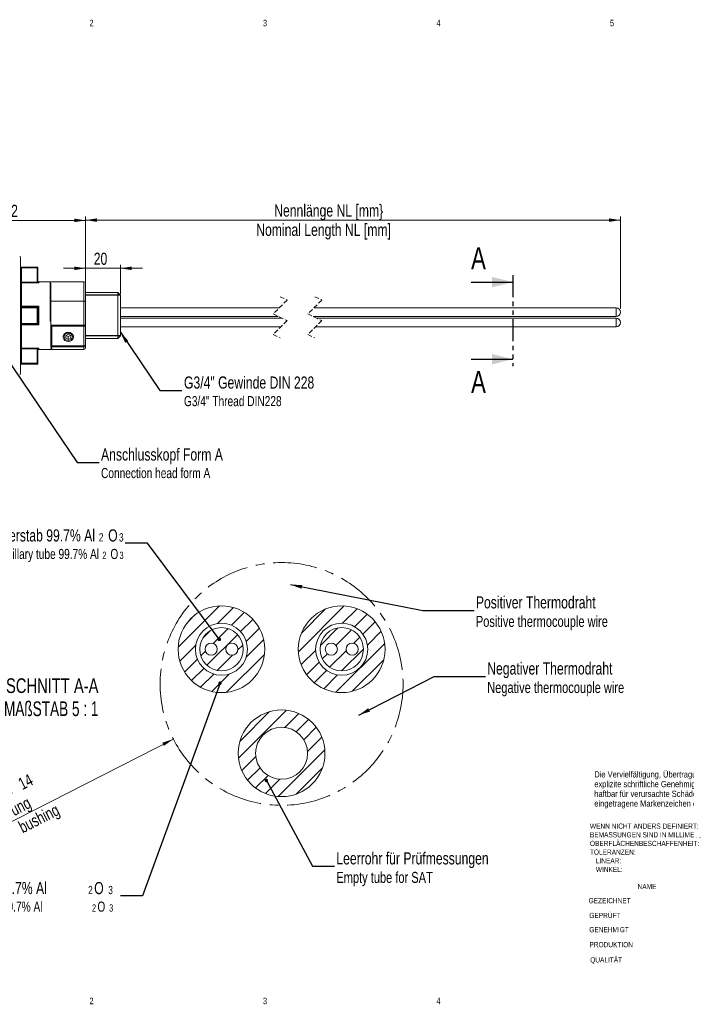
# Model space of a CAD drawing. Header units: millimetres. Extents: x -36 to 417, y 0 to 291.
# Tile 2 of 3: x 64 to 256, y 7 to 291. Entities that reach past the tile are written whole.
import ezdxf

# ---------------------------------------------------------------- set-up
doc = ezdxf.new("R2010")
doc.units = ezdxf.units.MM
for name, pattern in [('CENTERX2', [20.32, 12.7, -2.54, 2.54, -2.54]), ('HIDDEN', [1.905, 1.27, -0.635]), ('PHANTOM', [12.7, 6.35, -1.27, 1.27, -1.27, 1.27, -1.27])]:
    doc.linetypes.add(name, pattern=pattern)
doc.styles.add('SLDTEXTSTYLE0', font='TXT', dxfattribs={"width": 0.75})
doc.styles.add('SLDTEXTSTYLE1', font='TXT', dxfattribs={"width": 0.692308})
doc.dimstyles.new('SLDDIMSTYLE0', dxfattribs={"dimtxt": 0.18, "dimasz": 3.302, "dimexe": 0, "dimexo": 0.0625, "dimgap": 0, "dimtad": 0, "dimtih": 1, "dimtoh": 1, "dimdec": 0, "dimrnd": 1e-09, "dimzin": 0, "dimdsep": 46, "dimtxsty": 'Standard', "dimsah": 1, "dimcen": 0.09, "dimadec": 0, "dimazin": 0, "dimtfac": 3.302, "dimtdec": 0, "dimtofl": 0, "dimtmove": 0, "dimatfit": 3, "dimfxl": 1, "dimfrac": 2, "dimtolj": 1, "dimtzin": 0, "dimarcsym": 0})
doc.dimstyles.new('SLDDIMSTYLE1', dxfattribs={"dimtxt": 0.18, "dimasz": 1.016, "dimexe": 0, "dimexo": 0.0625, "dimgap": 0, "dimtad": 0, "dimtih": 1, "dimtoh": 1, "dimdec": 0, "dimrnd": 1e-09, "dimzin": 0, "dimdsep": 46, "dimtxsty": 'Standard', "dimblk1": 'DOT', "dimblk2": 'DOT', "dimsah": 1, "dimcen": 0.09, "dimadec": 0, "dimazin": 0, "dimtfac": 1.016, "dimtdec": 0, "dimtofl": 0, "dimtmove": 0, "dimatfit": 3, "dimldrblk": 'DOT', "dimfxl": 1, "dimfrac": 2, "dimtolj": 1, "dimtzin": 0, "dimarcsym": 0})
doc.dimstyles.new('SLDDIMSTYLE2', dxfattribs={"dimtxt": 3.5, "dimasz": 3.302, "dimexe": 0, "dimexo": 0.0625, "dimgap": 0.875, "dimtad": 1, "dimlfac": 2, "dimrnd": 1e-09, "dimzin": 12, "dimdsep": 46, "dimtxsty": 'SLDTEXTSTYLE0', "dimsah": 1, "dimcen": 0.09, "dimadec": 0, "dimazin": 3, "dimtfac": 1, "dimtofl": 0, "dimtmove": 0, "dimatfit": 3, "dimfxl": 1, "dimfrac": 2, "dimtolj": 1, "dimtzin": 12, "dimarcsym": 0})
doc.dimstyles.new('SLDDIMSTYLE3', dxfattribs={"dimtxt": 3.5, "dimasz": 3.302, "dimexe": 0, "dimexo": 0.0625, "dimgap": 0.875, "dimtad": 1, "dimlfac": 2, "dimrnd": 1e-09, "dimzin": 12, "dimdsep": 46, "dimtxsty": 'SLDTEXTSTYLE0', "dimsah": 1, "dimcen": 0.09, "dimadec": 0, "dimazin": 3, "dimtfac": 1, "dimtmove": 0, "dimatfit": 0, "dimfxl": 1, "dimfrac": 2, "dimtolj": 1, "dimtzin": 12, "dimarcsym": 0})
doc.dimstyles.new('SLDDIMSTYLE4', dxfattribs={"dimtxt": 3.5, "dimasz": 3.302, "dimexe": 0, "dimexo": 0.0625, "dimgap": 0.875, "dimtad": 1, "dimlfac": 0.2, "dimrnd": 1e-09, "dimzin": 12, "dimdsep": 46, "dimtxsty": 'SLDTEXTSTYLE0', "dimsah": 1, "dimcen": 0, "dimadec": 0, "dimazin": 3, "dimtfac": 1, "dimtofl": 0, "dimtmove": 0, "dimatfit": 3, "dimfxl": 1, "dimfrac": 2, "dimtolj": 1, "dimtzin": 12, "dimarcsym": 0})

# ---------------------------------------------------------------- blocks, each defined once
blk = doc.blocks.new('SW_NOTE_1')
at = {"color": 0, "linetype": 'Continuous', "lineweight": 0, "char_height": 1.5, "attachment_point": 1, "style": 'SLDTEXTSTYLE0'}
for s, insert in [('WENN NICHT ANDERS DEFINIERT:', (0, 1.93)), ('OBERFLÄCHENBESCHAFFENHEIT:', (0, -3.07)), ('BEMASSUNGEN SIND IN MILLIMETER', (0, -0.57)), ('TOLERANZEN:', (0, -5.57)), ('LINEAR:', (1.69, -8.07)), ('WINKEL:', (1.69, -10.57))]:
    blk.add_mtext(s, dxfattribs=dict(at, insert=insert))
blk = doc.blocks.new('SW_NOTE_4')
at = {"color": 0, "linetype": 'Continuous', "lineweight": 0, "char_height": 1.8, "attachment_point": 1, "style": 'SLDTEXTSTYLE0'}
for s, insert in [('Die Vervielfältigung, Übertragung oder Gebrauch dieses Dokumentes ist ohne', (0, 2.32)), ('explizite schriftliche Genehmigung nicht autorisiert. Zuwiderhandelnde sind', (0, -0.48)), ('haftbar für verursachte Schäden. Alle Rechte, einschließlich erteilter Patente,', (0, -3.28)), ('eingetragene Markenzeichen oder Gebrauchsmuster sind vorbehalten.', (0, -6.08))]:
    blk.add_mtext(s, dxfattribs=dict(at, insert=insert))
blk = doc.blocks.new('SW_BROKEN_VIEW_0')
at = {"color": 0, "linetype": 'Continuous'}
for p, q in [((0, 0), (-9.98, 0)), ((0, -11.72), (-10, -11.72))]:
    blk.add_line(p, q, dxfattribs=at)
blk = doc.blocks.new('_D')
at = {"color": 7, "linetype": 'Continuous', "lineweight": 0}
for p, q in [((36.8, 186.68), (36.8, 233.83)), ((36.8, 232.83), (83.06, 232.83)), ((83.06, 210.34), (83.06, 233.83))]:
    blk.add_line(p, q, dxfattribs=at)
for points in [[(36.8, 232.83), (40.1, 232.32), (40.1, 233.34)], [(83.06, 232.83), (79.76, 233.34), (79.76, 232.32)]]:
    blk.add_solid(points, dxfattribs=at)
at = {"color": 7, "linetype": 'Continuous', "lineweight": 0, "insert": (57.59, 237.34), "char_height": 3.5, "attachment_point": 1, "style": 'SLDTEXTSTYLE0'}
blk.add_mtext('~92', dxfattribs=at)
blk = doc.blocks.new('_D_1')
at = {"color": 7, "linetype": 'Continuous', "lineweight": 0}
for p, q in [((83.06, 210.34), (83.06, 233.91)), ((237.16, 232.91), (83.06, 232.91)), ((237.16, 207.39), (237.16, 233.91))]:
    blk.add_line(p, q, dxfattribs=at)
for points in [[(83.06, 232.91), (86.36, 232.4), (86.36, 233.41)], [(237.16, 232.91), (233.85, 233.41), (233.85, 232.4)]]:
    blk.add_solid(points, dxfattribs=at)
at = {"color": 7, "linetype": 'Continuous', "lineweight": 0, "char_height": 3.5, "attachment_point": 1, "style": 'SLDTEXTSTYLE0'}
for s, insert in [('Nennlänge NL [mm\\}', (137.4, 237.42)), ('Nominal Length NL [mm]', (132.22, 231.86))]:
    blk.add_mtext(s, dxfattribs=dict(at, insert=insert))
blk = doc.blocks.new('_D_2')
at = {"color": 7, "linetype": 'Continuous', "lineweight": 0}
for p, q in [((83.06, 219.01), (76.71, 219.01)), ((83.06, 210.34), (83.06, 220.01)), ((83.06, 219.01), (93.06, 219.01)), ((93.06, 211.64), (93.06, 220.01)), ((93.06, 219.01), (99.41, 219.01))]:
    blk.add_line(p, q, dxfattribs=at)
for points in [[(83.06, 219.01), (79.76, 219.52), (79.76, 218.5)], [(93.06, 219.01), (96.36, 218.5), (96.36, 219.52)]]:
    blk.add_solid(points, dxfattribs=at)
at = {"color": 7, "linetype": 'Continuous', "lineweight": 0, "insert": (85.4, 223.52), "char_height": 3.5, "attachment_point": 1, "style": 'SLDTEXTSTYLE0'}
blk.add_mtext('20', dxfattribs=at)
blk = doc.blocks.new('SW_NOTE_8')
at = {"color": 0, "linetype": 'Continuous', "lineweight": 0, "attachment_point": 1, "style": 'SLDTEXTSTYLE0'}
for s, insert, char_height in [('Anschlusskopf Form A', (0.5, 4.09), 3.5), ('Connection head form A', (0.5, -1.55), 2.9104)]:
    blk.add_mtext(s, dxfattribs=dict(at, insert=insert, char_height=char_height))
blk = doc.blocks.new('_DOT')
at = {"color": 0, "linetype": 'ByBlock', "lineweight": -2}
blk.add_line((-0.5, 0), (-1, 0), dxfattribs=at)
at = {"color": 0, "linetype": 'ByBlock', "const_width": 0.5}
blk.add_lwpolyline([(-0.25, 0, 1), (0.25, 0, 1)], format="xyb", close=True, dxfattribs=at)
blk = doc.blocks.new('SW_NOTE_9')
at = {"color": 0, "linetype": 'Continuous', "lineweight": 0, "attachment_point": 1, "style": 'SLDTEXTSTYLE0'}
for s, insert, char_height in [('G3/4" Gewinde DIN 228', (0.59, 4.06), 3.5), ('G3/4" Thread DIN228', (0.59, -1.58), 2.9104)]:
    blk.add_mtext(s, dxfattribs=dict(at, insert=insert, char_height=char_height))
blk = doc.blocks.new('_D_3')
at = {"color": 7, "linetype": 'Continuous', "lineweight": 0}
blk.add_line((108.35, 83.27), (47.42, 52.21), dxfattribs=at)
blk.add_solid([(108.35, 83.27), (105.17, 82.22), (105.64, 81.32)], dxfattribs=at)
at = {"color": 7, "linetype": 'Continuous', "lineweight": 0, "char_height": 3.5, "attachment_point": 1, "rotation": 27.0124, "style": 'SLDTEXTSTYLE0'}
for s, insert in [('14', (63.2, 71.61)), ('Durchführung', (47.13, 57.13)), ('%%c', (58.52, 69.17)), ('min.', (48.93, 64.34)), ('bushing', (63.33, 59.15)), ('%%c', (57.48, 56.11)), ('min.', (47.89, 51.28))]:
    blk.add_mtext(s, dxfattribs=dict(at, insert=insert))
blk = doc.blocks.new('SW_NOTE_10')
at = {"color": 0, "linetype": 'Continuous', "lineweight": 0, "char_height": 4.2333, "attachment_point": 2}
for s, insert, style in [('SCHNITT A-A', (16.27, 5.46), 'SLDTEXTSTYLE0'), ('MAßSTAB 5 : 1', (15.97, -1.19), 'SLDTEXTSTYLE1')]:
    blk.add_mtext(s, dxfattribs=dict(at, insert=insert, style=style))
blk = doc.blocks.new('SW_NOTE_11')
at = {"color": 0, "linetype": 'Continuous', "lineweight": 0, "attachment_point": 1, "style": 'SLDTEXTSTYLE0'}
for s, insert, char_height in [('Negativer Thermodraht', (0.53, 4.09), 3.5), ('Negative thermocouple wire', (0.53, -1.57), 3.175)]:
    blk.add_mtext(s, dxfattribs=dict(at, insert=insert, char_height=char_height))
blk = doc.blocks.new('SW_NOTE_12')
at = {"color": 0, "linetype": 'Continuous', "lineweight": 0, "attachment_point": 1, "style": 'SLDTEXTSTYLE0'}
for s, insert, char_height in [('Leerrohr für Prüfmessungen', (0.56, 3.98), 3.5), ('Empty tube for SAT', (0.56, -1.67), 3.175)]:
    blk.add_mtext(s, dxfattribs=dict(at, insert=insert, char_height=char_height))
blk = doc.blocks.new('SW_NOTE_13')
at = {"color": 0, "linetype": 'Continuous', "lineweight": 0, "attachment_point": 1, "style": 'SLDTEXTSTYLE0'}
for s, insert, char_height in [('%%c', (-61.44, 3.96), 3.5), ('5 Schutzrohr 99.7% Al', (-56.16, 3.96), 3.5), ('2', (-9.35, 2.84), 2.38), ('O', (-7.59, 3.96), 3.5), ('3', (-3.53, 2.84), 2.38), ('%%c', (-61.44, -1.68), 2.91), ('5 Protection tube 99.7% Al', (-57.05, -1.68), 2.9104), ('2', (-8.23, -2.47), 2.12), ('O', (-6.67, -1.68), 2.91), ('3', (-3.3, -2.47), 2.12)]:
    blk.add_mtext(s, dxfattribs=dict(at, insert=insert, char_height=char_height))
blk = doc.blocks.new('SW_NOTE_14')
at = {"color": 0, "linetype": 'Continuous', "lineweight": 0, "attachment_point": 3, "style": 'SLDTEXTSTYLE0'}
for s, insert, char_height in [('%%c', (-57.66, 4.03), 3.5), ('2,5 Isolierstab 99.7% Al', (-8.74, 4.03), 3.5), ('2', (-6.31, 2.91), 2.38), ('O', (-2.21, 4.03), 3.5), ('3', (-0.49, 2.91), 2.38), ('%%c', (-56.53, -1.61), 2.91), ('2,5 Capillary tube 99.7% Al', (-7.57, -1.61), 2.9104), ('2', (-5.43, -2.4), 2.12), ('O', (-2.02, -1.61), 2.91), ('3', (-0.49, -2.4), 2.12)]:
    blk.add_mtext(s, dxfattribs=dict(at, insert=insert, char_height=char_height))
blk = doc.blocks.new('SW_NOTE_15')
at = {"color": 0, "linetype": 'Continuous', "lineweight": 0, "attachment_point": 1, "style": 'SLDTEXTSTYLE0'}
for s, insert, char_height in [('Positiver Thermodraht', (0.5, 4.1), 3.5), ('Positive thermocouple wire', (0.5, -1.55), 3.175)]:
    blk.add_mtext(s, dxfattribs=dict(at, insert=insert, char_height=char_height))

msp = doc.modelspace()

# ---------------------------------------------------------------- hatches: boundary and pattern name
at = {"linetype": 'Continuous', "lineweight": 0}
h = msp.add_hatch(dxfattribs=at)
h.set_pattern_fill('ANSI31', style=0)
edge = h.paths.add_edge_path(flags=0)
edge.add_arc((122.2086, 109.165), 12.5, 0, 360)
edge = h.paths.add_edge_path(flags=0)
edge.add_arc((122.2086, 109.165), 7.5, 0, 360)
h = msp.add_hatch(dxfattribs=at)
h.set_pattern_fill('ANSI31', style=0)
edge = h.paths.add_edge_path(flags=0)
edge.add_arc((156.8496, 109.165), 12.5, 0, 360)
edge = h.paths.add_edge_path(flags=0)
edge.add_arc((156.8496, 109.165), 7.5, 0, 360)
h = msp.add_hatch(dxfattribs=at)
h.set_pattern_fill('ANSI31', style=0)
edge = h.paths.add_edge_path(flags=0)
edge.add_arc((122.2086, 109.165), 6.25, 0, 360)
edge = h.paths.add_edge_path(flags=0)
edge.add_arc((119.2086, 109.165), 1.75, 0, 360)
edge = h.paths.add_edge_path(flags=0)
edge.add_arc((125.2086, 109.165), 1.75, 0, 360)
h = msp.add_hatch(dxfattribs=at)
h.set_pattern_fill('ANSI31', style=0)
edge = h.paths.add_edge_path(flags=0)
edge.add_arc((156.8496, 109.165), 6.25, 0, 360)
edge = h.paths.add_edge_path(flags=0)
edge.add_arc((153.8496, 109.165), 1.75, 0, 360)
edge = h.paths.add_edge_path(flags=0)
edge.add_arc((159.8496, 109.165), 1.75, 0, 360)
h = msp.add_hatch(dxfattribs=at)
h.set_pattern_fill('ANSI31', style=0)
edge = h.paths.add_edge_path(flags=0)
edge.add_arc((139.5291, 79.165), 12.5, 0, 360)
edge = h.paths.add_edge_path(flags=0)
edge.add_arc((139.5291, 79.165), 7.5, 0, 360)

# ---------------------------------------------------------------- linework, layer by layer
at = {"color": 7, "linetype": 'Continuous', "lineweight": 15}
for p, q in [((64.3096, 222.1384), (64.3096, 188.6384)), ((64.5596, 219.1384), (64.5596, 219.3884)), ((64.5596, 219.3884), (69.0596, 219.3884)), ((64.5596, 219.1384), (64.5596, 215.0303)), ((69.0596, 219.1384), (64.5596, 219.1384)), ((69.0596, 219.1384), (69.0596, 219.3884)), ((69.0596, 215.1334), (69.0596, 219.1384)), ((69.0596, 219.1384), (69.3096, 219.1384)), ((69.3096, 219.1384), (69.3096, 215.1334)), ((64.3096, 215.0303), (64.5596, 215.0303)), ((64.5596, 214.7864), (64.5596, 215.0303)), ((64.5596, 215.0303), (69.0699, 215.0303)), ((64.5596, 214.7864), (64.5596, 208.0558)), ((69.5596, 214.7864), (64.5596, 214.7864)), ((69.0699, 215.0303), (69.0596, 215.1334)), ((69.0596, 215.1334), (69.3096, 215.1334)), ((69.3096, 215.1334), (69.3148, 215.0801)), ((73.0596, 215.1384), (69.5596, 215.1384)), ((72.8096, 215.1274), (73.0596, 215.1274)), ((72.8096, 203.7284), (72.8096, 215.1274)), ((82.5596, 215.144), (73.0596, 215.144)), ((73.0596, 215.1274), (73.0596, 215.144)), ((73.0596, 214.3847), (73.0596, 204.0882)), ((83.0596, 214.644), (83.0596, 209.3388)), ((92.3096, 211.9984), (83.0596, 211.9984)), ((93.0596, 211.2484), (92.3096, 211.9984)), ((92.3096, 199.0141), (92.3096, 211.9984)), ((93.0596, 211.2484), (93.0596, 199.7374)), ((64.5596, 208.0558), (69.5596, 208.0558)), ((64.5596, 207.8884), (64.5596, 208.0558)), ((64.5596, 207.8884), (64.5596, 207.6384)), ((64.5596, 207.8884), (69.3096, 207.8884)), ((64.5596, 207.6384), (64.5596, 203.1384)), ((69.0596, 207.6384), (64.5596, 207.6384)), ((69.0596, 203.1384), (69.0596, 207.6384)), ((69.3096, 207.8884), (69.3096, 202.8884)), ((69.5596, 208.0558), (69.5596, 202.721)), ((73.0596, 209.5602), (82.5596, 209.5602)), ((82.5596, 202.6063), (82.5596, 209.5602)), ((83.0596, 209.3388), (83.0596, 202.4985)), ((138.8882, 207.6384), (93.0596, 207.6384)), ((235.9053, 207.6384), (148.8882, 207.6384)), ((93.0596, 205.1384), (138.5812, 205.1384)), ((139.6202, 204.6384), (93.0596, 204.6384)), ((148.5812, 205.1384), (235.9053, 205.1384)), ((235.9053, 204.6384), (149.6202, 204.6384)), ((64.5596, 202.8884), (64.5596, 203.1384)), ((64.5596, 203.1384), (69.0596, 203.1384)), ((69.3096, 202.8884), (64.5596, 202.8884)), ((64.5596, 202.8884), (64.5596, 202.721)), ((64.5596, 202.721), (64.5596, 195.9904)), ((69.5596, 202.721), (64.5596, 202.721)), ((73.0596, 203.7284), (72.8096, 203.7284)), ((73.0596, 202.7491), (73.0596, 203.7284)), ((73.0596, 196.7732), (73.0596, 202.7491)), ((73.0993, 202.6063), (82.5596, 202.6063)), ((73.3096, 202.3667), (73.3096, 196.6482)), ((82.5596, 202.3667), (73.3096, 202.3667)), ((82.5596, 202.3667), (82.5596, 202.6063)), ((82.5596, 196.6482), (82.5596, 202.3667)), ((83.0596, 202.4985), (83.0596, 196.8982)), ((93.0596, 202.1384), (139.3132, 202.1384)), ((149.3132, 202.1384), (235.9053, 202.1384)), ((77.3096, 199.6124), (78.0596, 199.9874)), ((77.3096, 199.6124), (77.3096, 198.8624)), ((77.3096, 198.8624), (78.0596, 198.4874)), ((77.4346, 199.6749), (78.0596, 199.3624)), ((78.8096, 199.6124), (78.0596, 199.9874)), ((78.6846, 199.6749), (78.0596, 199.3624)), ((78.0596, 199.3624), (78.0596, 198.4874)), ((78.8096, 198.8624), (78.0596, 198.4874)), ((78.8096, 199.6124), (78.8096, 198.8624)), ((83.0596, 198.7784), (92.3096, 198.7784)), ((92.3096, 198.7784), (93.0596, 199.5284)), ((92.3096, 198.7784), (92.3096, 199.0141)), ((93.0596, 199.7374), (93.0596, 199.5284)), ((64.5596, 195.9904), (69.5596, 195.9904)), ((64.5596, 195.9904), (64.5596, 195.7464)), ((73.0596, 196.6491), (73.0596, 196.7732)), ((73.0596, 196.2575), (73.0596, 196.6491)), ((73.3096, 196.6482), (82.5596, 196.6482)), ((73.3096, 196.6482), (73.3096, 196.4001)), ((82.5596, 196.4001), (73.3096, 196.4001)), ((73.3096, 196.4001), (73.3096, 195.8619)), ((82.5596, 196.6482), (82.5596, 196.4001)), ((82.5596, 195.6422), (82.5596, 196.4001)), ((83.0596, 196.8982), (83.0596, 196.1403)), ((64.5596, 195.7464), (64.3096, 195.7464)), ((64.5596, 195.7464), (64.5596, 191.6384)), ((69.0699, 195.7464), (64.5596, 195.7464)), ((69.0596, 195.6434), (69.0699, 195.7464)), ((69.0596, 191.6384), (69.0596, 195.6434)), ((69.3096, 195.6434), (69.0596, 195.6434)), ((69.3148, 195.6967), (69.3096, 195.6434)), ((69.3096, 195.6434), (69.3096, 191.3884)), ((69.5596, 195.6384), (73.0596, 195.6384)), ((73.3096, 195.8619), (73.0596, 195.8619)), ((73.0596, 195.6384), (73.0596, 195.8619)), ((73.0596, 195.6422), (82.5596, 195.6422)), ((73.0596, 195.6403), (82.5596, 195.6403)), ((64.5596, 191.3884), (64.5596, 191.6384)), ((64.5596, 191.6384), (69.0596, 191.6384)), ((69.3096, 191.3884), (64.5596, 191.3884))]:
    msp.add_line(p, q, dxfattribs=at)
at = {"color": 7, "linetype": 'PHANTOM', "lineweight": 30}
msp.add_line((206.1479, 217.0221), (206.1479, 190.7936), dxfattribs=at)
at = {"color": 8, "linetype": 'Continuous', "lineweight": 15}
for p, q in [((69.5596, 215.1384), (69.5596, 214.7864)), ((82.5596, 209.5602), (82.5596, 215.144)), ((235.9053, 206.3138), (235.9053, 207.6384)), ((235.9053, 205.1384), (235.9053, 206.3138)), ((235.9053, 202.1384), (235.9053, 204.6384)), ((69.5596, 195.9904), (69.5596, 195.6384)), ((82.5596, 195.6422), (82.5596, 195.6403))]:
    msp.add_line(p, q, dxfattribs=at)
at = {"color": 7, "linetype": 'Continuous', "lineweight": 30}
for p, q in [((194.1479, 215.0221), (206.1479, 215.0221)), ((194.1479, 192.7936), (206.1479, 192.7936))]:
    msp.add_line(p, q, dxfattribs=at)
at = {"color": 7, "linetype": 'HIDDEN', "lineweight": 0}
for p, q in [((139.1007, 210.8134), (141.1007, 209.8509)), ((149.1007, 210.8134), (151.1007, 209.8509)), ((141.1007, 209.8509), (137.1007, 205.8509)), ((151.1007, 209.8509), (147.1007, 205.8509)), ((137.1007, 205.8509), (141.1007, 203.9259)), ((147.1007, 205.8509), (151.1007, 203.9259)), ((141.1007, 203.9259), (137.1007, 199.9259)), ((151.1007, 203.9259), (147.1007, 199.9259)), ((137.1007, 199.9259), (139.1007, 198.9634)), ((147.1007, 199.9259), (149.1007, 198.9634))]:
    msp.add_line(p, q, dxfattribs=at)
at = {"color": 7, "linetype": 'Continuous', "lineweight": 15, "flags": 128}
for points in [[(64.5596, 219.1384), (64.5108, 219.148), (64.4639, 219.1764), (64.4207, 219.2226), (64.3828, 219.2848), (64.3517, 219.3606), (64.3286, 219.447), (64.3144, 219.5408), (64.3096, 219.6384)], [(69.0699, 215.0303), (69.1166, 215.0398), (69.1616, 215.0489), (69.2032, 215.0574), (69.2399, 215.0648), (69.2704, 215.071), (69.2935, 215.0758), (69.3085, 215.0788), (69.3148, 215.0801)], [(64.5596, 207.6384), (64.5108, 207.648), (64.4639, 207.6764), (64.4207, 207.7226), (64.3828, 207.7848), (64.3517, 207.8606), (64.3286, 207.947), (64.3144, 208.0408), (64.3096, 208.1384)], [(64.3096, 208.1384), (64.3144, 208.1223), (64.3286, 208.1068), (64.3517, 208.0925), (64.3828, 208.08), (64.4207, 208.0697), (64.4639, 208.0621), (64.5108, 208.0574), (64.5596, 208.0558)], [(69.3096, 207.8884), (69.3058, 207.8846), (69.2945, 207.8733), (69.2761, 207.8549), (69.2511, 207.8299), (69.2203, 207.7991), (69.1846, 207.7634), (69.1451, 207.7239), (69.103, 207.6818), (69.0596, 207.6384)], [(64.3096, 202.6384), (64.3144, 202.7359), (64.3286, 202.8297), (64.3517, 202.9162), (64.3828, 202.9919), (64.4207, 203.0541), (64.4639, 203.1003), (64.5108, 203.1288), (64.5596, 203.1384)], [(64.5596, 202.721), (64.5108, 202.7194), (64.4639, 202.7147), (64.4207, 202.7071), (64.3828, 202.6968), (64.3517, 202.6843), (64.3286, 202.67), (64.3144, 202.6545), (64.3096, 202.6384)], [(69.3096, 202.8884), (69.3048, 202.8932), (69.2905, 202.9074), (69.2674, 202.9305), (69.2364, 202.9616), (69.1985, 202.9995), (69.1553, 203.0427), (69.1083, 203.0896), (69.0596, 203.1384)], [(78.5769, 200.4682), (78.0596, 200.5472), (77.5423, 200.4682), (77.0874, 200.2408), (76.7497, 199.8923), (76.5701, 199.4648), (76.5701, 199.0099), (76.7497, 198.5824), (77.0874, 198.234), (77.5423, 198.0065), (78.0596, 197.9275), (78.5769, 198.0065), (79.0318, 198.234), (79.3694, 198.5824), (79.5491, 199.0099), (79.5491, 199.4648), (79.3694, 199.8923), (79.0318, 200.2408), (78.5769, 200.4682)], [(78.5275, 200.2157), (78.0596, 200.2963), (77.5917, 200.2157), (77.195, 199.9861), (76.9299, 199.6426), (76.8368, 199.2374), (76.9299, 198.8321), (77.195, 198.4886), (77.5917, 198.259), (78.0596, 198.1784), (78.5275, 198.259), (78.9242, 198.4886), (79.1893, 198.8321), (79.2823, 199.2374), (79.1893, 199.6426), (78.9242, 199.9861), (78.5275, 200.2157)], [(73.3096, 196.6482), (73.2608, 196.6506), (73.2139, 196.6577), (73.1707, 196.6693), (73.1328, 196.6848), (73.1017, 196.7037), (73.0786, 196.7254), (73.0644, 196.7488), (73.0596, 196.7732)], [(82.5596, 196.6482), (82.6571, 196.653), (82.7509, 196.6672), (82.8374, 196.6903), (82.9131, 196.7214), (82.9753, 196.7593), (83.0215, 196.8025), (83.05, 196.8494), (83.0596, 196.8982)], [(69.3148, 195.6967), (69.3085, 195.698), (69.2935, 195.701), (69.2704, 195.7057), (69.2399, 195.7119), (69.2032, 195.7194), (69.1616, 195.7278), (69.1166, 195.737), (69.0699, 195.7464)], [(64.3096, 191.1384), (64.3144, 191.2359), (64.3286, 191.3297), (64.3517, 191.4162), (64.3828, 191.4919), (64.4207, 191.5541), (64.4639, 191.6003), (64.5108, 191.6288), (64.5596, 191.6384)], [(69.3096, 191.3884), (69.3048, 191.3932), (69.2905, 191.4074), (69.2674, 191.4305), (69.2364, 191.4616), (69.1985, 191.4995), (69.1553, 191.5427), (69.1083, 191.5896), (69.0596, 191.6384)]]:
    msp.add_lwpolyline(points, dxfattribs=at)
at = {"color": 7, "linetype": 'CENTERX2', "lineweight": 0}
msp.add_circle((139.5291, 99.165), 35, dxfattribs=at)
at = {"color": 7, "linetype": 'Continuous', "lineweight": 15}
for centre, radius in [((122.2086, 109.165), 12.5), ((156.8496, 109.165), 12.5), ((122.2086, 109.165), 7.5), ((156.8496, 109.165), 7.5), ((122.2086, 109.165), 6.25), ((156.8496, 109.165), 6.25), ((119.2086, 109.165), 1.75), ((125.2086, 109.165), 1.75), ((153.8496, 109.165), 1.75), ((159.8496, 109.165), 1.75), ((139.5291, 79.165), 12.5), ((139.5291, 79.165), 7.5)]:
    msp.add_circle(centre, radius, dxfattribs=at)
for centre, radius, start, end in [((64.0596, 222.1384), 0.25, 0.000667, 89.998479), ((64.5596, 219.6384), 0.25, 179.999956, 269.99919), ((69.0596, 219.1384), 0.25, 359.994109, 90.005037), ((64.5566, 215.0334), 0.247, 180.712859, 270.694318), ((69.5596, 215.3884), 0.25, 177.476052, 269.986038), ((82.5596, 214.644), 0.5, 0.00041, 89.999697), ((64.5596, 208.1384), 0.25, 180.000032, 269.999221), ((235.9053, 206.3884), 1.25, 270.000053, 89.999947), ((235.9053, 203.3884), 1.25, 270.000056, 89.999944), ((64.5596, 202.6384), 0.25, 90.000804, 179.999949), ((73.3348, 202.7486), 0.2752, 179.90314, 211.151258), ((74.0095, 203.1934), 1.0832, 212.820908, 229.743808), ((82.6788, 201.9455), 0.6715, 55.451375, 100.224049), ((82.6759, 202.9399), 0.5848, 258.52776, 311.003606), ((64.5566, 195.7434), 0.247, 89.305682, 179.287141), ((73.3091, 196.6496), 0.2495, 180.10955, 270.108151), ((82.5605, 196.8992), 0.4991, 269.891747, 359.889698), ((82.5596, 196.1403), 0.5, 270.000303, 359.99959), ((82.5605, 196.1412), 0.4991, 269.891687, 359.889759), ((69.5596, 195.3884), 0.25, 89.983331, 182.527361), ((64.5596, 191.1384), 0.25, 90.000506, 180.000134), ((64.0596, 188.6384), 0.25, 270.001521, 359.999333)]:
    msp.add_arc(centre, radius, start, end, dxfattribs=at)
for points, knots in [([(69.5596, 214.7864), (69.5586, 214.7865), (69.489, 214.794), (69.3637, 214.8199), (69.2161, 214.8819), (69.1393, 214.9384), (69.0962, 214.983), (69.0819, 215.0088), (69.0699, 215.0303)], [0, 0, 0, 0, 0.00510427, 0.3709594, 0.67219408, 0.84522318, 0.87092183, 1, 1, 1, 1]), ([(69.3148, 215.0801), (69.3194, 215.0615), (69.326, 215.0354), (69.3468, 214.987), (69.3833, 214.9244), (69.4547, 214.8469), (69.5219, 214.803), (69.5591, 214.7866), (69.5596, 214.7864)], [0, 0, 0, 0, 0.14502837, 0.20345291, 0.39963959, 0.69168428, 0.99604433, 1, 1, 1, 1]), ([(72.8096, 215.1274), (72.8102, 215.1274), (72.8115, 215.1274), (72.8138, 215.1273), (72.8179, 215.127), (72.8266, 215.1259), (72.8473, 215.1206), (72.9148, 215.0788), (73.0389, 214.829), (73.0506, 214.5774), (73.0596, 214.3847)], [0, 0, 0, 0, 0.00220759, 0.00476029, 0.00849527, 0.01711906, 0.0364758, 0.0862052, 0.30001803, 1, 1, 1, 1]), ([(69.3225, 207.8884), (69.3347, 207.8919), (69.3712, 207.9025), (69.4375, 207.952), (69.5031, 208.004), (69.5473, 208.0444), (69.5591, 208.0553), (69.5596, 208.0558)], [0, 0, 0, 0, 0.1294984, 0.38730036, 0.83524047, 0.99256573, 1, 1, 1, 1]), ([(83.0596, 209.3388), (83.0595, 209.3413), (83.0591, 209.3581), (83.044, 209.4054), (82.9778, 209.4675), (82.865, 209.5187), (82.7208, 209.5536), (82.6149, 209.5579), (82.5596, 209.5602)], [0, 0, 0, 0, 0.01278046, 0.08587115, 0.24599664, 0.45876316, 0.71678003, 1, 1, 1, 1]), ([(69.3225, 202.8884), (69.3347, 202.8848), (69.3712, 202.8743), (69.4375, 202.8247), (69.5031, 202.7727), (69.5473, 202.7324), (69.5591, 202.7215), (69.5596, 202.721)], [0, 0, 0, 0, 0.12949833, 0.38730059, 0.83524002, 0.99256519, 1, 1, 1, 1]), ([(73.0596, 204.0882), (73.0532, 204.0221), (73.0436, 203.9234), (72.9787, 203.8144), (72.92, 203.7602), (72.8618, 203.7326), (72.8256, 203.7297), (72.8096, 203.7284)], [0, 0, 0, 0, 0.40752938, 0.60791029, 0.77504809, 0.90022422, 1, 1, 1, 1]), ([(69.0699, 195.7464), (69.0819, 195.768), (69.0962, 195.7938), (69.1393, 195.8383), (69.2161, 195.8949), (69.3637, 195.9569), (69.489, 195.9827), (69.5586, 195.9903), (69.5596, 195.9904)], [0, 0, 0, 0, 0.12907817, 0.15477682, 0.32780592, 0.6290406, 0.99489573, 1, 1, 1, 1]), ([(69.5596, 195.9904), (69.5591, 195.9902), (69.5219, 195.9738), (69.4547, 195.9299), (69.3833, 195.8523), (69.3468, 195.7898), (69.326, 195.7413), (69.3194, 195.7153), (69.3148, 195.6967)], [0, 0, 0, 0, 0.00395567, 0.30831572, 0.60036041, 0.79654709, 0.85497163, 1, 1, 1, 1]), ([(73.3096, 195.8619), (73.3066, 195.8619), (73.3003, 195.8621), (73.2892, 195.8633), (73.2689, 195.8675), (73.2224, 195.8869), (73.1032, 195.9956), (73.0786, 196.1433), (73.0596, 196.2575)], [0, 0, 0, 0, 0.01793312, 0.03758044, 0.06706487, 0.14162838, 0.33662773, 1, 1, 1, 1])]:
    msp.add_open_spline(points, degree=3, knots=knots, dxfattribs=at)
at = {"color": 7, "linetype": 'Continuous', "lineweight": 30}
for points in [[(206.1479, 215.0221), (200.1479, 216.5221), (200.1479, 213.5221)], [(206.1479, 192.7936), (200.1479, 194.2936), (200.1479, 191.2936)]]:
    msp.add_solid(points, dxfattribs=at)

# ---------------------------------------------------------------- block references
at = {"color": 7, "linetype": 'Continuous'}
msp.add_blockref('SW_BROKEN_VIEW_0', (93.0596, 211.2484), dxfattribs=at)
at = {"color": 7, "linetype": 'Continuous', "lineweight": 0}
for name, p in [('SW_NOTE_9', (110.8095, 183.7577)), ('SW_NOTE_8', (87, 162.9785)), ('SW_NOTE_14', (94.4935, 139.7101)), ('SW_NOTE_15', (195.0087, 120.3378)), ('SW_NOTE_11', (198.2554, 101.2902)), ('SW_NOTE_10', (57.1641, 95.3195)), ('SW_NOTE_4', (229.6491, 71.67)), ('SW_NOTE_1', (228.3937, 56.9874)), ('SW_NOTE_12', (154.7489, 46.6365)), ('SW_NOTE_13', (93.1178, 38.0867))]:
    msp.add_blockref(name, p, dxfattribs=at)

# ---------------------------------------------------------------- texts
at = {"color": 7, "linetype": 'Continuous', "lineweight": 0, "attachment_point": 1, "style": 'SLDTEXTSTYLE0'}
for s, insert, char_height in [('2', (84.1667, 290.668), 1.8521), ('3', (134.1667, 290.668), 1.8521), ('4', (184.1667, 290.668), 1.8521), ('5', (234.1667, 290.668), 1.8521), ('NAME', (242.1222, 41.5015), 1.5), ('GEZEICHNET', (228.0121, 37.4297), 1.5), ('GEPRÜFT', (228.2105, 33.1544), 1.5), ('GENEHMIGT', (228.2017, 29.0643), 1.5), ('PRODUKTION', (228.2552, 24.7337), 1.5), ('QUALITÄT', (228.469, 20.3496), 1.5), ('2', (84.1667, 8.668), 1.8521), ('3', (134.1667, 8.668), 1.8521), ('4', (184.1667, 8.668), 1.8521)]:
    msp.add_mtext(s, dxfattribs=dict(at, insert=insert, char_height=char_height))
at = {"color": 7, "linetype": 'Continuous', "char_height": 6.35, "attachment_point": 1, "style": 'SLDTEXTSTYLE0'}
for insert in [(194.1479, 225.1035), (194.1479, 189.4365)]:
    msp.add_mtext('A', dxfattribs=dict(at, insert=insert))

# ---------------------------------------------------------------- dimensions: what is measured, and where the dimension line sits
at = {"color": 7, "linetype": 'Continuous', "lineweight": 0}
for base, p1, p2, dimstyle, picture, middle in [((83.0596, 232.828), (36.7955, 185.6825), (83.0596, 209.3388), 'SLDDIMSTYLE2', '_D', (61.5866, 232.828)), ((93.0596, 219.0117), (83.0596, 209.3388), (93.0596, 210.6384), 'SLDDIMSTYLE3', '_D_2', (87.9873, 219.0117))]:
    dim = msp.add_linear_dim(base=base, p1=p1, p2=p2, dimstyle=dimstyle, dxfattribs=at)
    dim.commit()
    dim.dimension.update_dxf_attribs({"geometry": picture, "text_midpoint": middle, "dimtype": 160})
dim = msp.add_linear_dim(base=(83.0596, 227.3513), p1=(237.1553, 206.3884), p2=(83.0596, 209.3388), text='Nennlänge NL [mm}', dimstyle='SLDDIMSTYLE2', dxfattribs=at)
dim.commit()
dim.dimension.update_dxf_attribs({"geometry": '_D_1', "text_midpoint": (160.1628, 227.3513), "dimtype": 160})
dim = msp.add_diameter_dim_2p(p1=(170.7109, 115.0614), p2=(108.3473, 83.2685), text='min. <>\\PDurchführung', dimstyle='SLDDIMSTYLE4', dxfattribs=at)
dim.commit()
dim.dimension.update_dxf_attribs({"geometry": '_D_3', "text_midpoint": (62.9263, 60.113), "dimtype": 163})

# ---------------------------------------------------------------- leaders
for points, dimstyle in [([(93.0596, 200.5551), (104.4595, 183.7577), (110.8095, 183.7577)], 'SLDDIMSTYLE0'), ([(57.831, 196.55), (80.65, 162.9785), (87, 162.9785)], 'SLDDIMSTYLE1'), ([(121.5844, 112.025), (100.8435, 139.7101), (94.4935, 139.7101)], 'SLDDIMSTYLE1'), ([(142.1409, 127.7895), (180.2581, 120.3378), (195.0087, 120.3378)], 'SLDDIMSTYLE0'), ([(121.7853, 99.389), (99.4678, 38.0867), (93.1178, 38.0867)], 'SLDDIMSTYLE1'), ([(161.8213, 90.1977), (183.5049, 101.2902), (198.2554, 101.2902)], 'SLDDIMSTYLE0'), ([(135.1463, 71.3036), (148.3989, 46.6365), (154.7489, 46.6365)], 'SLDDIMSTYLE1')]:
    msp.add_leader(points, dimstyle=dimstyle, dxfattribs=at)

doc.saveas('drawing.dxf')
